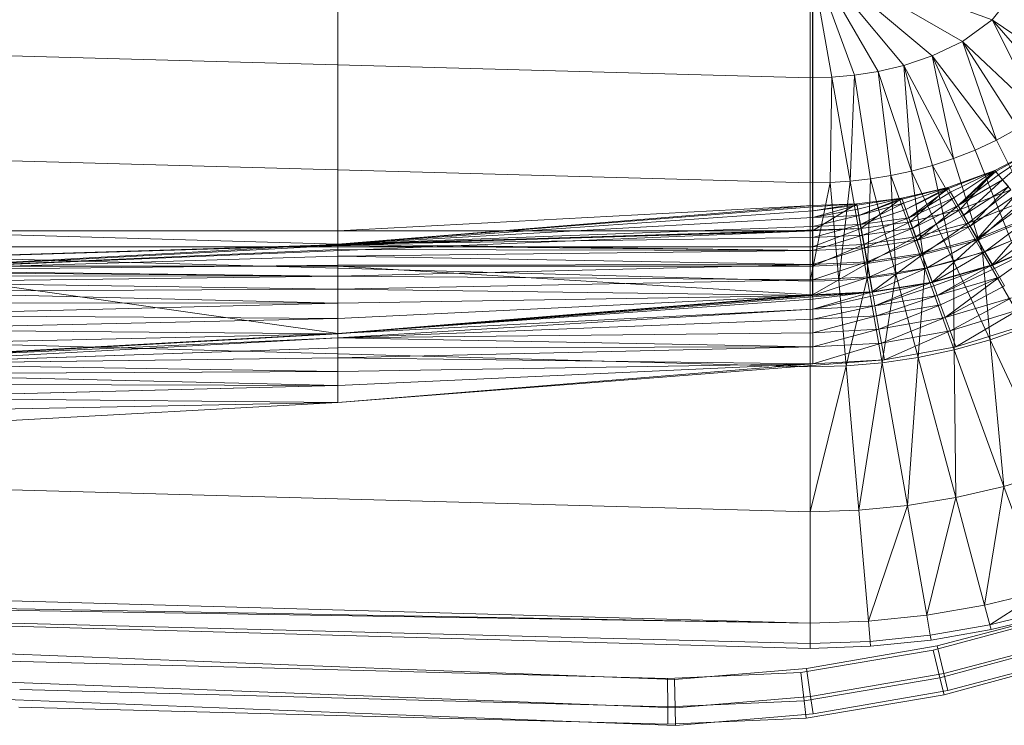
# Model space of a CAD drawing. Header units: metres. Extents: x 397.7 to 427.5, y 12.7 to 28.4.
# Tile 86 of 139: x 407.872 to 408.111, y 27.045 to 27.215. Entities that reach past the tile are written whole.
import ezdxf

# ---------------------------------------------------------------- set-up
doc = ezdxf.new("R2010")
doc.units = ezdxf.units.M
doc.layers.add('A-DETL-____-MBND', color=7, linetype='Continuous', lineweight=18)

# ---------------------------------------------------------------- blocks, each defined once
blk = doc.blocks.new('Family - Inodor P2-153136-05_CLI_AIGUA_P2')
at = {"layer": 'A-DETL-____-MBND', "color": 253, "true_color": 0xaaaaaa}
for p, q in [((0.39665, 0.13288), (0.39665, 0.26697)), ((0.39665, 0.13288), (0.39665, 0.26697)), ((0.39665, 0.26697), (0.39665, 0.13288)), ((0.39665, 0.26697), (0.39665, 0.13288)), ((0.51154, 0.26697), (0.51154, 0.13288)), ((0.51154, 0.13288), (0.51154, 0.26697)), ((0.5116, 0.13894), (0.5116, 0.2609)), ((0.5116, 0.13894), (0.5116, 0.2609)), ((0.55503, 0.18387), (0.51095, 0.19991)), ((0.51095, 0.19991), (0.51095, 0.16986)), ((0.54779, 0.17865), (0.51095, 0.19991)), ((0.54048, 0.17514), (0.51095, 0.19991)), ((0.53366, 0.17286), (0.51095, 0.19991)), ((0.52742, 0.17139), (0.51095, 0.19991)), ((0.52166, 0.1705), (0.51095, 0.19991)), ((0.51623, 0.17001), (0.51095, 0.19991)), ((0.5608, 0.19112), (0.55503, 0.18387)), ((0.51095, 0.16986), (0.00127, 0.18393)), ((0.55503, 0.18387), (0.54779, 0.17865)), ((0.57592, 0.16962), (0.55503, 0.18387)), ((0.55503, 0.18387), (0.56637, 0.16111)), ((0.5713, 0.16507), (0.55503, 0.18387)), ((0.54779, 0.17865), (0.54048, 0.17514)), ((0.56637, 0.16111), (0.54779, 0.17865)), ((0.54779, 0.17865), (0.55607, 0.1548)), ((0.56126, 0.1577), (0.54779, 0.17865)), ((0.54048, 0.17514), (0.53366, 0.17286)), ((0.55607, 0.1548), (0.54048, 0.17514)), ((0.54048, 0.17514), (0.54568, 0.15031)), ((0.55086, 0.15235), (0.54048, 0.17514)), ((0.53366, 0.17286), (0.52742, 0.17139)), ((0.54568, 0.15031), (0.53366, 0.17286)), ((0.53366, 0.17286), (0.53549, 0.14729)), ((0.54056, 0.14864), (0.53366, 0.17286)), ((0.51623, 0.17001), (0.51095, 0.16986)), ((0.51095, 0.16986), (0.51095, 0.14444)), ((0.51623, 0.17001), (0.5158, 0.14455)), ((0.52166, 0.1705), (0.51623, 0.17001)), ((0.52066, 0.14488), (0.51623, 0.17001)), ((0.52166, 0.1705), (0.52066, 0.14488)), ((0.52742, 0.17139), (0.52166, 0.1705)), ((0.52555, 0.14543), (0.52166, 0.1705)), ((0.53549, 0.14729), (0.52742, 0.17139)), ((0.52742, 0.17139), (0.53049, 0.14623)), ((0.51095, 0.14444), (0.00127, 0.15852)), ((0.56126, 0.1577), (0.55607, 0.1548)), ((0.55607, 0.1548), (0.55086, 0.15235)), ((0.55567, 0.14741), (0.56699, 0.15344)), ((0.55567, 0.14741), (0.56699, 0.15344)), ((0.56699, 0.15344), (0.55567, 0.14741)), ((0.55567, 0.14741), (0.56699, 0.15344)), ((0.55587, 0.14717), (0.56699, 0.15344)), ((0.55587, 0.14717), (0.56699, 0.15344)), ((0.55607, 0.1548), (0.56654, 0.13366)), ((0.5565, 0.14641), (0.56699, 0.15344)), ((0.5565, 0.14641), (0.56699, 0.15344)), ((0.55753, 0.14519), (0.56699, 0.15344)), ((0.55753, 0.14519), (0.56699, 0.15344)), ((0.54568, 0.15031), (0.54056, 0.14864)), ((0.55086, 0.15235), (0.54568, 0.15031)), ((0.54568, 0.15031), (0.55265, 0.12769)), ((0.55086, 0.15235), (0.55962, 0.13041)), ((0.54056, 0.14864), (0.53549, 0.14729)), ((0.55265, 0.12769), (0.54056, 0.14864)), ((0.54056, 0.14864), (0.54567, 0.12547)), ((0.52555, 0.14543), (0.52066, 0.14488)), ((0.52555, 0.14543), (0.52479, 0.12141)), ((0.53049, 0.14623), (0.52555, 0.14543)), ((0.53173, 0.12235), (0.52555, 0.14543)), ((0.53549, 0.14729), (0.53049, 0.14623)), ((0.53869, 0.1237), (0.53049, 0.14623)), ((0.53049, 0.14623), (0.53173, 0.12235)), ((0.54567, 0.12547), (0.53549, 0.14729)), ((0.53549, 0.14729), (0.53869, 0.1237)), ((0.54428, 0.14332), (0.55567, 0.14741)), ((0.54428, 0.14332), (0.55567, 0.14741)), ((0.55567, 0.14741), (0.54428, 0.14332)), ((0.54428, 0.14332), (0.55567, 0.14741)), ((0.54444, 0.14305), (0.55567, 0.14741)), ((0.54444, 0.14305), (0.55567, 0.14741)), ((0.54493, 0.1422), (0.55567, 0.14741)), ((0.54493, 0.1422), (0.55567, 0.14741)), ((0.54573, 0.14081), (0.55567, 0.14741)), ((0.54573, 0.14081), (0.55567, 0.14741)), ((0.54681, 0.13893), (0.55567, 0.14741)), ((0.54681, 0.13893), (0.55567, 0.14741)), ((0.55587, 0.14717), (0.54681, 0.13893)), ((0.54681, 0.13893), (0.55587, 0.14717)), ((0.5565, 0.14641), (0.54681, 0.13893)), ((0.54681, 0.13893), (0.5565, 0.14641)), ((0.54726, 0.13804), (0.55567, 0.14741)), ((0.54726, 0.13804), (0.55567, 0.14741)), ((0.55952, 0.14272), (0.55567, 0.14741)), ((0.55952, 0.14272), (0.55567, 0.14741)), ((0.55587, 0.14717), (0.55567, 0.14741)), ((0.55587, 0.14717), (0.55567, 0.14741)), ((0.5565, 0.14641), (0.55587, 0.14717)), ((0.5565, 0.14641), (0.55587, 0.14717)), ((0.55753, 0.14519), (0.5565, 0.14641)), ((0.55753, 0.14519), (0.5565, 0.14641)), ((0.5158, 0.14455), (0.51095, 0.14444)), ((0.5158, 0.14455), (0.51095, 0.12067)), ((0.51095, 0.12067), (0.51095, 0.14444)), ((0.52066, 0.14488), (0.5158, 0.14455)), ((0.51787, 0.12085), (0.5158, 0.14455)), ((0.52066, 0.14488), (0.51787, 0.12085)), ((0.52479, 0.12141), (0.52066, 0.14488)), ((0.53313, 0.14076), (0.54428, 0.14332)), ((0.53313, 0.14076), (0.54428, 0.14332)), ((0.53313, 0.14076), (0.54428, 0.14332)), ((0.53313, 0.14076), (0.54428, 0.14332)), ((0.53324, 0.14047), (0.54428, 0.14332)), ((0.53324, 0.14047), (0.54428, 0.14332)), ((0.53358, 0.13955), (0.54428, 0.14332)), ((0.53358, 0.13955), (0.54428, 0.14332)), ((0.53412, 0.13804), (0.54428, 0.14332)), ((0.53412, 0.13804), (0.54428, 0.14332)), ((0.54444, 0.14305), (0.53412, 0.13804)), ((0.53412, 0.13804), (0.54444, 0.14305)), ((0.53487, 0.136), (0.54444, 0.14305)), ((0.53487, 0.136), (0.54444, 0.14305)), ((0.53515, 0.13505), (0.54428, 0.14332)), ((0.53515, 0.13505), (0.54428, 0.14332)), ((0.54726, 0.13804), (0.54428, 0.14332)), ((0.54726, 0.13804), (0.54428, 0.14332)), ((0.54444, 0.14305), (0.54428, 0.14332)), ((0.54444, 0.14305), (0.54428, 0.14332)), ((0.54493, 0.1422), (0.54444, 0.14305)), ((0.54493, 0.1422), (0.54444, 0.14305)), ((0.55753, 0.14519), (0.54681, 0.13893)), ((0.54681, 0.13893), (0.55753, 0.14519)), ((0.54815, 0.13662), (0.55753, 0.14519)), ((0.54815, 0.13662), (0.55753, 0.14519)), ((0.55892, 0.14353), (0.54815, 0.13662)), ((0.54815, 0.13662), (0.55892, 0.14353)), ((0.5497, 0.13393), (0.55892, 0.14353)), ((0.5497, 0.13393), (0.55892, 0.14353)), ((0.55892, 0.14353), (0.55753, 0.14519)), ((0.55892, 0.14353), (0.55753, 0.14519)), ((0.52228, 0.13938), (0.53313, 0.14076)), ((0.52228, 0.13938), (0.53313, 0.14076)), ((0.53313, 0.14076), (0.52228, 0.13938)), ((0.52228, 0.13938), (0.53313, 0.14076)), ((0.52233, 0.13907), (0.53313, 0.14076)), ((0.52233, 0.13907), (0.53313, 0.14076)), ((0.5225, 0.13811), (0.53313, 0.14076)), ((0.5225, 0.13811), (0.53313, 0.14076)), ((0.52278, 0.13653), (0.53313, 0.14076)), ((0.52278, 0.13653), (0.53313, 0.14076)), ((0.52327, 0.1334), (0.53313, 0.14076)), ((0.52327, 0.1334), (0.53313, 0.14076)), ((0.53515, 0.13505), (0.53313, 0.14076)), ((0.53515, 0.13505), (0.53313, 0.14076)), ((0.53324, 0.14047), (0.53313, 0.14076)), ((0.53324, 0.14047), (0.53313, 0.14076)), ((0.54493, 0.1422), (0.53487, 0.136)), ((0.53487, 0.136), (0.54493, 0.1422)), ((0.54573, 0.14081), (0.53487, 0.136)), ((0.53487, 0.136), (0.54573, 0.14081)), ((0.53578, 0.13349), (0.54573, 0.14081)), ((0.53578, 0.13349), (0.54573, 0.14081)), ((0.54573, 0.14081), (0.54493, 0.1422)), ((0.54573, 0.14081), (0.54493, 0.1422)), ((0.54681, 0.13893), (0.54573, 0.14081)), ((0.54681, 0.13893), (0.54573, 0.14081)), ((0.55952, 0.14272), (0.54726, 0.13804)), ((0.54726, 0.13804), (0.55952, 0.14272)), ((0.54726, 0.13804), (0.55952, 0.14272)), ((0.54921, 0.13467), (0.55952, 0.14272)), ((0.54921, 0.13467), (0.55952, 0.14272)), ((0.56065, 0.14147), (0.5497, 0.13393)), ((0.5497, 0.13393), (0.56065, 0.14147)), ((0.55142, 0.13096), (0.56065, 0.14147)), ((0.55142, 0.13096), (0.56065, 0.14147)), ((0.39665, 0.13288), (0.5116, 0.13894)), ((0.39665, 0.13288), (0.5116, 0.13894)), ((0.5116, 0.13894), (0.39665, 0.1296)), ((0.39665, 0.13288), (0.5116, 0.13894)), ((0.39665, 0.13288), (0.5116, 0.13894)), ((0.39665, 0.1296), (0.5116, 0.13894)), ((0.39665, 0.1296), (0.5116, 0.13894)), ((0.5116, 0.13863), (0.39665, 0.1296)), ((0.39665, 0.1296), (0.5116, 0.13863)), ((0.51154, 0.13288), (0.52228, 0.13938)), ((0.51154, 0.13288), (0.52228, 0.13938)), ((0.5116, 0.13894), (0.51154, 0.13288)), ((0.51154, 0.13288), (0.5116, 0.13894)), ((0.51154, 0.13288), (0.5116, 0.13894)), ((0.5116, 0.13894), (0.52228, 0.13938)), ((0.5116, 0.13894), (0.52228, 0.13938)), ((0.5116, 0.13894), (0.52228, 0.13938)), ((0.5116, 0.13765), (0.52228, 0.13938)), ((0.5116, 0.13863), (0.52228, 0.13938)), ((0.5116, 0.13894), (0.52228, 0.13938)), ((0.5116, 0.13765), (0.52228, 0.13938)), ((0.5116, 0.13863), (0.52228, 0.13938)), ((0.52233, 0.13907), (0.5116, 0.13765)), ((0.5116, 0.13605), (0.52233, 0.13907)), ((0.5116, 0.13605), (0.52233, 0.13907)), ((0.5116, 0.13765), (0.52233, 0.13907)), ((0.5116, 0.13863), (0.5116, 0.13894)), ((0.5116, 0.13863), (0.5116, 0.13894)), ((0.5116, 0.13765), (0.5116, 0.13863)), ((0.5116, 0.13765), (0.5116, 0.13863)), ((0.52327, 0.1334), (0.52228, 0.13938)), ((0.52327, 0.1334), (0.52228, 0.13938)), ((0.52233, 0.13907), (0.52228, 0.13938)), ((0.52233, 0.13907), (0.52228, 0.13938)), ((0.5225, 0.13811), (0.52233, 0.13907)), ((0.5225, 0.13811), (0.52233, 0.13907)), ((0.53324, 0.14047), (0.52278, 0.13653)), ((0.52278, 0.13653), (0.53324, 0.14047)), ((0.53358, 0.13955), (0.52278, 0.13653)), ((0.52278, 0.13653), (0.53358, 0.13955)), ((0.52316, 0.13439), (0.53358, 0.13955)), ((0.52316, 0.13439), (0.53358, 0.13955)), ((0.53358, 0.13955), (0.53324, 0.14047)), ((0.53358, 0.13955), (0.53324, 0.14047)), ((0.53412, 0.13804), (0.53358, 0.13955)), ((0.53412, 0.13804), (0.53358, 0.13955)), ((0.54681, 0.13893), (0.53578, 0.13349)), ((0.53578, 0.13349), (0.54681, 0.13893)), ((0.53684, 0.13057), (0.54681, 0.13893)), ((0.53684, 0.13057), (0.54681, 0.13893)), ((0.54815, 0.13662), (0.54681, 0.13893)), ((0.54815, 0.13662), (0.54681, 0.13893)), ((0.56202, 0.13974), (0.54921, 0.13467)), ((0.54921, 0.13467), (0.56202, 0.13974)), ((0.56264, 0.1391), (0.55142, 0.13096)), ((0.55142, 0.13096), (0.56264, 0.1391)), ((0.55155, 0.13062), (0.56202, 0.13974)), ((0.55155, 0.13062), (0.56202, 0.13974)), ((0.5116, 0.13765), (0.39665, 0.1296)), ((0.39665, 0.1296), (0.5116, 0.13765)), ((0.5116, 0.13605), (0.39665, 0.1296)), ((0.39665, 0.1296), (0.5116, 0.13605)), ((0.5225, 0.13811), (0.5116, 0.13605)), ((0.5116, 0.13605), (0.5225, 0.13811)), ((0.5116, 0.13605), (0.5116, 0.13765)), ((0.5116, 0.13605), (0.5116, 0.13765)), ((0.52278, 0.13653), (0.5116, 0.13605)), ((0.5116, 0.13388), (0.52278, 0.13653)), ((0.5116, 0.13605), (0.52278, 0.13653)), ((0.5116, 0.13388), (0.52278, 0.13653)), ((0.5116, 0.13388), (0.5116, 0.13605)), ((0.5116, 0.13388), (0.5116, 0.13605)), ((0.52278, 0.13653), (0.5225, 0.13811)), ((0.52278, 0.13653), (0.5225, 0.13811)), ((0.52316, 0.13439), (0.52278, 0.13653)), ((0.52316, 0.13439), (0.52278, 0.13653)), ((0.53412, 0.13804), (0.52316, 0.13439)), ((0.52316, 0.13439), (0.53412, 0.13804)), ((0.53487, 0.136), (0.52316, 0.13439)), ((0.52316, 0.13439), (0.53487, 0.136)), ((0.52362, 0.13176), (0.53487, 0.136)), ((0.52362, 0.13176), (0.53487, 0.136)), ((0.53487, 0.136), (0.53412, 0.13804)), ((0.53487, 0.136), (0.53412, 0.13804)), ((0.53578, 0.13349), (0.53487, 0.136)), ((0.53578, 0.13349), (0.53487, 0.136)), ((0.54726, 0.13804), (0.53515, 0.13505)), ((0.53515, 0.13505), (0.54726, 0.13804)), ((0.53515, 0.13505), (0.54726, 0.13804)), ((0.53648, 0.13139), (0.54726, 0.13804)), ((0.53648, 0.13139), (0.54726, 0.13804)), ((0.54815, 0.13662), (0.53684, 0.13057)), ((0.53684, 0.13057), (0.54815, 0.13662)), ((0.54921, 0.13467), (0.54726, 0.13804)), ((0.54921, 0.13467), (0.54726, 0.13804)), ((0.5497, 0.13393), (0.54815, 0.13662)), ((0.5497, 0.13393), (0.54815, 0.13662)), ((0.56484, 0.13647), (0.55142, 0.13096)), ((0.55142, 0.13096), (0.56484, 0.13647)), ((0.56503, 0.13616), (0.55155, 0.13062)), ((0.55155, 0.13062), (0.56503, 0.13616)), ((0.55325, 0.12779), (0.56484, 0.13647)), ((0.55325, 0.12779), (0.56484, 0.13647)), ((0.55504, 0.12458), (0.56503, 0.13616)), ((0.55504, 0.12458), (0.56503, 0.13616)), ((0.51095, 0.12067), (0.00127, 0.13475)), ((0.5116, 0.13388), (0.39665, 0.1296)), ((0.39665, 0.1296), (0.5116, 0.13388)), ((0.52316, 0.13439), (0.5116, 0.13388)), ((0.5116, 0.1312), (0.52316, 0.13439)), ((0.5116, 0.13388), (0.52316, 0.13439)), ((0.5116, 0.1312), (0.52316, 0.13439)), ((0.5116, 0.1312), (0.5116, 0.13388)), ((0.5116, 0.1312), (0.5116, 0.13388)), ((0.52362, 0.13176), (0.52316, 0.13439)), ((0.52362, 0.13176), (0.52316, 0.13439)), ((0.53515, 0.13505), (0.52327, 0.1334)), ((0.52327, 0.1334), (0.53515, 0.13505)), ((0.52327, 0.1334), (0.53515, 0.13505)), ((0.53578, 0.13349), (0.52362, 0.13176)), ((0.52362, 0.13176), (0.53578, 0.13349)), ((0.52395, 0.12956), (0.53515, 0.13505)), ((0.52395, 0.12956), (0.53515, 0.13505)), ((0.52416, 0.1287), (0.53578, 0.13349)), ((0.52416, 0.1287), (0.53578, 0.13349)), ((0.53648, 0.13139), (0.53515, 0.13505)), ((0.53648, 0.13139), (0.53515, 0.13505)), ((0.53684, 0.13057), (0.53578, 0.13349)), ((0.53684, 0.13057), (0.53578, 0.13349)), ((0.54921, 0.13467), (0.53648, 0.13139)), ((0.53648, 0.13139), (0.54921, 0.13467)), ((0.5497, 0.13393), (0.53684, 0.13057)), ((0.53684, 0.13057), (0.5497, 0.13393)), ((0.53802, 0.12735), (0.5497, 0.13393)), ((0.53802, 0.12735), (0.5497, 0.13393)), ((0.53808, 0.127), (0.54921, 0.13467)), ((0.53808, 0.127), (0.54921, 0.13467)), ((0.55155, 0.13062), (0.54921, 0.13467)), ((0.55155, 0.13062), (0.54921, 0.13467)), ((0.55142, 0.13096), (0.5497, 0.13393)), ((0.55142, 0.13096), (0.5497, 0.13393)), ((0.5672, 0.13367), (0.55325, 0.12779)), ((0.55325, 0.12779), (0.5672, 0.13367)), ((0.55513, 0.12452), (0.5672, 0.13367)), ((0.55513, 0.12452), (0.5672, 0.13367)), ((0.52327, 0.1334), (0.00127, 0.11723)), ((0.00187, 0.11726), (0.52327, 0.1334)), ((0.00187, 0.11726), (0.52327, 0.1334)), ((0.00187, 0.11726), (0.51154, 0.13288)), ((0.00187, 0.11726), (0.51154, 0.13288)), ((0.39665, 0.13288), (0.28176, 0.13288)), ((0.39665, 0.1296), (0.28176, 0.13288)), ((0.39665, 0.13288), (0.28176, 0.13288)), ((0.39665, 0.1296), (0.28176, 0.13288)), ((0.28176, 0.12326), (0.51154, 0.13288)), ((0.28176, 0.12326), (0.51154, 0.13288)), ((0.28176, 0.13288), (0.39665, 0.13288)), ((0.39665, 0.13288), (0.28176, 0.13288)), ((0.51154, 0.13288), (0.39665, 0.13288)), ((0.39665, 0.1296), (0.39665, 0.13288)), ((0.51154, 0.13288), (0.39665, 0.13288)), ((0.51154, 0.13288), (0.39665, 0.1296)), ((0.51154, 0.13288), (0.39665, 0.13288)), ((0.39665, 0.1296), (0.51154, 0.13288)), ((0.51154, 0.13288), (0.39665, 0.13288)), ((0.39665, 0.13288), (0.39665, 0.12899)), ((0.51154, 0.13288), (0.39665, 0.13288)), ((0.39665, 0.12899), (0.39665, 0.13288)), ((0.5116, 0.1312), (0.39665, 0.1296)), ((0.39665, 0.1296), (0.5116, 0.1312)), ((0.52327, 0.1334), (0.51154, 0.13288)), ((0.51154, 0.13288), (0.52327, 0.1334)), ((0.51154, 0.13288), (0.52327, 0.1334)), ((0.51154, 0.12899), (0.52327, 0.1334)), ((0.51154, 0.13288), (0.52327, 0.1334)), ((0.51154, 0.12899), (0.52327, 0.1334)), ((0.51154, 0.12899), (0.51154, 0.13288)), ((0.51154, 0.13288), (0.51154, 0.12899)), ((0.52362, 0.13176), (0.5116, 0.1312)), ((0.5116, 0.1281), (0.52362, 0.13176)), ((0.5116, 0.1312), (0.52362, 0.13176)), ((0.5116, 0.1281), (0.52362, 0.13176)), ((0.5116, 0.1281), (0.5116, 0.1312)), ((0.5116, 0.1281), (0.5116, 0.1312)), ((0.52395, 0.12956), (0.52327, 0.1334)), ((0.52395, 0.12956), (0.52327, 0.1334)), ((0.52416, 0.1287), (0.52362, 0.13176)), ((0.52416, 0.1287), (0.52362, 0.13176)), ((0.53648, 0.13139), (0.52395, 0.12956)), ((0.52395, 0.12956), (0.53648, 0.13139)), ((0.52476, 0.12496), (0.53648, 0.13139)), ((0.52476, 0.12496), (0.53648, 0.13139)), ((0.53808, 0.127), (0.53648, 0.13139)), ((0.53808, 0.127), (0.53648, 0.13139)), ((0.39665, 0.1296), (0.28176, 0.12326)), ((0.28176, 0.12326), (0.39665, 0.1296)), ((0.28176, 0.12326), (0.39665, 0.1296)), ((0.28176, 0.12326), (0.39665, 0.1296)), ((0.39665, 0.12929), (0.28176, 0.12326)), ((0.28176, 0.12326), (0.39665, 0.12929)), ((0.28176, 0.12899), (0.39665, 0.12899)), ((0.39665, 0.12899), (0.28176, 0.12899)), ((0.5116, 0.1281), (0.39665, 0.1296)), ((0.5116, 0.1281), (0.39665, 0.1296)), ((0.39665, 0.12929), (0.39665, 0.1296)), ((0.39665, 0.12929), (0.39665, 0.1296)), ((0.5116, 0.1281), (0.39665, 0.12929)), ((0.5116, 0.1281), (0.39665, 0.12929)), ((0.39665, 0.12831), (0.39665, 0.12929)), ((0.39665, 0.12831), (0.39665, 0.12929)), ((0.39665, 0.12899), (0.51154, 0.12899)), ((0.39665, 0.12899), (0.39665, 0.12431)), ((0.51154, 0.12899), (0.39665, 0.12899)), ((0.39665, 0.12431), (0.39665, 0.12899)), ((0.52395, 0.12956), (0.51154, 0.12899)), ((0.51154, 0.12431), (0.52395, 0.12956)), ((0.51154, 0.12899), (0.52395, 0.12956)), ((0.51154, 0.12431), (0.52395, 0.12956)), ((0.51154, 0.12431), (0.51154, 0.12899)), ((0.51154, 0.12899), (0.51154, 0.12431)), ((0.52416, 0.1287), (0.5116, 0.1281)), ((0.5116, 0.12467), (0.52416, 0.1287)), ((0.5116, 0.1281), (0.52416, 0.1287)), ((0.5116, 0.12467), (0.52416, 0.1287)), ((0.52476, 0.12496), (0.52395, 0.12956)), ((0.52476, 0.12496), (0.52395, 0.12956)), ((0.53684, 0.13057), (0.52416, 0.1287)), ((0.52416, 0.1287), (0.53684, 0.13057)), ((0.52475, 0.12532), (0.52416, 0.1287)), ((0.52475, 0.12532), (0.52416, 0.1287)), ((0.52475, 0.12532), (0.53684, 0.13057)), ((0.52475, 0.12532), (0.53684, 0.13057)), ((0.53802, 0.12735), (0.53684, 0.13057)), ((0.53802, 0.12735), (0.53684, 0.13057)), ((0.55142, 0.13096), (0.53802, 0.12735)), ((0.53802, 0.12735), (0.55142, 0.13096)), ((0.55155, 0.13062), (0.53808, 0.127)), ((0.53808, 0.127), (0.55155, 0.13062)), ((0.53927, 0.12391), (0.55142, 0.13096)), ((0.53927, 0.12391), (0.55142, 0.13096)), ((0.54047, 0.12044), (0.55155, 0.13062)), ((0.54047, 0.12044), (0.55155, 0.13062)), ((0.55325, 0.12779), (0.55142, 0.13096)), ((0.55325, 0.12779), (0.55142, 0.13096)), ((0.55504, 0.12458), (0.55155, 0.13062)), ((0.55504, 0.12458), (0.55155, 0.13062)), ((0.55962, 0.13041), (0.55265, 0.12769)), ((0.56951, 0.13081), (0.55504, 0.12458)), ((0.55504, 0.12458), (0.56951, 0.13081)), ((0.56962, 0.13078), (0.55513, 0.12452)), ((0.55558, 0.12374), (0.56951, 0.13081)), ((0.55558, 0.12374), (0.56951, 0.13081)), ((0.55681, 0.12161), (0.56951, 0.13081)), ((0.55681, 0.12161), (0.56951, 0.13081)), ((0.39665, 0.12831), (0.28176, 0.12326)), ((0.28176, 0.12326), (0.39665, 0.12831)), ((0.39665, 0.12671), (0.28176, 0.12326)), ((0.28176, 0.12326), (0.39665, 0.12671)), ((0.5116, 0.1281), (0.39665, 0.12831)), ((0.5116, 0.1281), (0.39665, 0.12831)), ((0.39665, 0.12671), (0.39665, 0.12831)), ((0.39665, 0.12671), (0.39665, 0.12831)), ((0.5116, 0.1281), (0.39665, 0.12671)), ((0.39665, 0.12671), (0.5116, 0.1281)), ((0.5116, 0.12467), (0.39665, 0.12671)), ((0.5116, 0.12467), (0.39665, 0.12671)), ((0.39665, 0.12454), (0.39665, 0.12671)), ((0.39665, 0.12454), (0.39665, 0.12671)), ((0.5116, 0.12467), (0.5116, 0.1281)), ((0.5116, 0.12467), (0.5116, 0.1281)), ((0.53802, 0.12735), (0.52475, 0.12532)), ((0.52475, 0.12532), (0.53802, 0.12735)), ((0.53808, 0.127), (0.52476, 0.12496)), ((0.52476, 0.12496), (0.53808, 0.127)), ((0.52539, 0.12172), (0.53802, 0.12735)), ((0.52539, 0.12172), (0.53802, 0.12735)), ((0.52597, 0.11809), (0.53808, 0.127)), ((0.52597, 0.11809), (0.53808, 0.127)), ((0.53927, 0.12391), (0.53802, 0.12735)), ((0.53927, 0.12391), (0.53802, 0.12735)), ((0.54047, 0.12044), (0.53808, 0.127)), ((0.54047, 0.12044), (0.53808, 0.127)), ((0.55325, 0.12779), (0.53927, 0.12391)), ((0.53927, 0.12391), (0.55325, 0.12779)), ((0.54056, 0.12037), (0.55325, 0.12779)), ((0.54056, 0.12037), (0.55325, 0.12779)), ((0.55265, 0.12769), (0.54567, 0.12547)), ((0.56314, 0.10952), (0.55265, 0.12769)), ((0.55265, 0.12769), (0.55451, 0.1065)), ((0.55513, 0.12452), (0.55325, 0.12779)), ((0.55513, 0.12452), (0.55325, 0.12779)), ((0.39665, 0.12454), (0.28176, 0.12326)), ((0.28176, 0.12326), (0.39665, 0.12454)), ((0.28176, 0.12431), (0.39665, 0.12431)), ((0.39665, 0.12431), (0.28176, 0.12431)), ((0.39665, 0.10799), (0.28176, 0.12431)), ((0.39665, 0.10799), (0.28176, 0.12431)), ((0.5116, 0.12467), (0.39665, 0.12454)), ((0.39665, 0.12186), (0.5116, 0.12467)), ((0.39665, 0.12454), (0.5116, 0.12467)), ((0.39665, 0.12186), (0.5116, 0.12467)), ((0.39665, 0.12186), (0.39665, 0.12454)), ((0.39665, 0.12186), (0.39665, 0.12454)), ((0.39665, 0.12431), (0.51154, 0.12431)), ((0.39665, 0.12431), (0.39665, 0.10799)), ((0.51154, 0.12431), (0.39665, 0.12431)), ((0.51154, 0.11733), (0.39665, 0.12431)), ((0.51154, 0.11733), (0.39665, 0.12431)), ((0.39665, 0.10799), (0.39665, 0.12431)), ((0.52476, 0.12496), (0.51154, 0.12431)), ((0.51154, 0.11733), (0.52476, 0.12496)), ((0.51154, 0.12431), (0.52476, 0.12496)), ((0.51154, 0.11733), (0.52476, 0.12496)), ((0.51154, 0.11733), (0.51154, 0.12431)), ((0.51154, 0.12431), (0.51154, 0.11733)), ((0.52475, 0.12532), (0.5116, 0.12467)), ((0.5116, 0.12101), (0.52475, 0.12532)), ((0.5116, 0.12467), (0.52475, 0.12532)), ((0.5116, 0.12101), (0.52475, 0.12532)), ((0.5116, 0.12101), (0.5116, 0.12467)), ((0.5116, 0.12101), (0.5116, 0.12467)), ((0.52539, 0.12172), (0.52475, 0.12532)), ((0.52539, 0.12172), (0.52475, 0.12532)), ((0.52597, 0.11809), (0.52476, 0.12496)), ((0.52597, 0.11809), (0.52476, 0.12496)), ((0.53927, 0.12391), (0.52539, 0.12172)), ((0.52539, 0.12172), (0.53927, 0.12391)), ((0.52605, 0.11801), (0.53927, 0.12391)), ((0.52605, 0.11801), (0.53927, 0.12391)), ((0.54567, 0.12547), (0.53869, 0.1237)), ((0.54056, 0.12037), (0.53927, 0.12391)), ((0.54056, 0.12037), (0.53927, 0.12391)), ((0.55504, 0.12458), (0.54047, 0.12044)), ((0.54047, 0.12044), (0.55504, 0.12458)), ((0.55513, 0.12452), (0.54056, 0.12037)), ((0.54086, 0.11952), (0.55504, 0.12458)), ((0.54086, 0.11952), (0.55504, 0.12458)), ((0.5417, 0.11721), (0.55504, 0.12458)), ((0.5417, 0.11721), (0.55504, 0.12458)), ((0.55451, 0.1065), (0.54567, 0.12547)), ((0.54567, 0.12547), (0.54583, 0.10408)), ((0.55558, 0.12374), (0.55504, 0.12458)), ((0.55558, 0.12374), (0.55504, 0.12458)), ((0.39665, 0.12186), (0.28176, 0.12326)), ((0.39665, 0.12186), (0.28176, 0.12326)), ((0.39665, 0.12186), (0.28176, 0.12295)), ((0.39665, 0.12186), (0.28176, 0.12295)), ((0.39665, 0.12186), (0.28176, 0.12197)), ((0.39665, 0.12186), (0.28176, 0.12197)), ((0.39665, 0.12186), (0.28176, 0.12037)), ((0.28176, 0.12037), (0.39665, 0.12186)), ((0.5116, 0.12101), (0.39665, 0.12186)), ((0.5116, 0.12101), (0.39665, 0.12186)), ((0.39665, 0.11876), (0.39665, 0.12186)), ((0.39665, 0.11876), (0.39665, 0.12186)), ((0.52539, 0.12172), (0.5116, 0.12101)), ((0.5116, 0.11724), (0.52539, 0.12172)), ((0.5116, 0.12101), (0.52539, 0.12172)), ((0.5116, 0.11724), (0.52539, 0.12172)), ((0.53173, 0.12235), (0.52479, 0.12141)), ((0.52605, 0.11801), (0.52539, 0.12172)), ((0.52605, 0.11801), (0.52539, 0.12172)), ((0.53173, 0.12235), (0.5284, 0.10094)), ((0.53869, 0.1237), (0.53173, 0.12235)), ((0.53712, 0.10224), (0.53173, 0.12235)), ((0.53869, 0.1237), (0.53712, 0.10224)), ((0.54583, 0.10408), (0.53869, 0.1237)), ((0.55558, 0.12374), (0.5417, 0.11721)), ((0.5417, 0.11721), (0.55558, 0.12374)), ((0.55681, 0.12161), (0.5417, 0.11721)), ((0.5417, 0.11721), (0.55681, 0.12161)), ((0.54253, 0.11492), (0.55681, 0.12161)), ((0.54253, 0.11492), (0.55681, 0.12161)), ((0.54366, 0.11184), (0.55681, 0.12161)), ((0.54366, 0.11184), (0.55681, 0.12161)), ((0.55681, 0.12161), (0.55558, 0.12374)), ((0.55681, 0.12161), (0.55558, 0.12374)), ((0.55803, 0.1195), (0.55681, 0.12161)), ((0.55803, 0.1195), (0.55681, 0.12161)), ((0.39665, 0.11876), (0.28176, 0.12037)), ((0.39665, 0.11876), (0.28176, 0.12037)), ((0.5116, 0.12101), (0.39665, 0.11876)), ((0.39665, 0.11876), (0.5116, 0.12101)), ((0.51787, 0.12085), (0.51095, 0.12067)), ((0.51095, 0.09991), (0.51095, 0.12067)), ((0.5116, 0.11724), (0.5116, 0.12101)), ((0.5116, 0.11724), (0.5116, 0.12101)), ((0.52479, 0.12141), (0.51787, 0.12085)), ((0.51968, 0.10017), (0.51787, 0.12085)), ((0.52479, 0.12141), (0.51968, 0.10017)), ((0.5284, 0.10094), (0.52479, 0.12141)), ((0.54047, 0.12044), (0.52597, 0.11809)), ((0.52597, 0.11809), (0.54047, 0.12044)), ((0.54056, 0.12037), (0.52605, 0.11801)), ((0.5262, 0.11712), (0.54047, 0.12044)), ((0.5262, 0.11712), (0.54047, 0.12044)), ((0.52662, 0.1147), (0.54047, 0.12044)), ((0.52662, 0.1147), (0.54047, 0.12044)), ((0.54086, 0.11952), (0.52662, 0.1147)), ((0.52662, 0.1147), (0.54086, 0.11952)), ((0.54086, 0.11952), (0.54047, 0.12044)), ((0.54086, 0.11952), (0.54047, 0.12044)), ((0.5417, 0.11721), (0.54086, 0.11952)), ((0.5417, 0.11721), (0.54086, 0.11952)), ((0.55803, 0.1195), (0.54366, 0.11184)), ((0.54366, 0.11184), (0.55803, 0.1195)), ((0.39665, 0.11876), (0.28176, 0.11819)), ((0.28176, 0.11819), (0.39665, 0.11876)), ((0.39665, 0.11533), (0.28176, 0.11819)), ((0.39665, 0.11533), (0.28176, 0.11819)), ((0.5116, 0.11724), (0.39665, 0.11876)), ((0.39665, 0.11533), (0.39665, 0.11876)), ((0.5116, 0.11724), (0.39665, 0.11876)), ((0.39665, 0.11533), (0.39665, 0.11876)), ((0.39665, 0.1079), (0.52605, 0.11801)), ((0.51154, 0.11733), (0.39665, 0.10799)), ((0.39665, 0.10799), (0.51154, 0.11733)), ((0.5116, 0.11724), (0.39665, 0.11533)), ((0.39665, 0.1079), (0.5116, 0.11724)), ((0.39665, 0.11167), (0.5116, 0.11724)), ((0.39665, 0.11533), (0.5116, 0.11724)), ((0.39665, 0.1079), (0.5116, 0.11724)), ((0.39665, 0.11167), (0.5116, 0.11724)), ((0.52597, 0.11809), (0.51154, 0.11733)), ((0.51154, 0.11733), (0.52597, 0.11809)), ((0.5116, 0.11634), (0.51154, 0.11733)), ((0.5116, 0.11634), (0.51154, 0.11733)), ((0.5116, 0.11634), (0.52597, 0.11809)), ((0.5116, 0.11388), (0.52597, 0.11809)), ((0.5116, 0.11388), (0.52597, 0.11809)), ((0.5116, 0.11634), (0.52597, 0.11809)), ((0.52605, 0.11801), (0.5116, 0.11724)), ((0.5116, 0.11724), (0.52605, 0.11801)), ((0.5262, 0.11712), (0.5116, 0.11388)), ((0.5116, 0.11388), (0.5262, 0.11712)), ((0.5262, 0.11712), (0.52597, 0.11809)), ((0.5262, 0.11712), (0.52597, 0.11809)), ((0.52662, 0.1147), (0.5262, 0.11712)), ((0.52662, 0.1147), (0.5262, 0.11712)), ((0.5417, 0.11721), (0.52662, 0.1147)), ((0.52662, 0.1147), (0.5417, 0.11721)), ((0.52705, 0.1123), (0.5417, 0.11721)), ((0.52705, 0.1123), (0.5417, 0.11721)), ((0.54253, 0.11492), (0.5417, 0.11721)), ((0.54253, 0.11492), (0.5417, 0.11721)), ((0.39665, 0.11533), (0.28176, 0.11552)), ((0.39665, 0.11533), (0.28176, 0.11552)), ((0.39665, 0.11533), (0.28176, 0.11242)), ((0.28176, 0.11242), (0.39665, 0.11533)), ((0.5116, 0.11634), (0.39665, 0.10799)), ((0.39665, 0.10799), (0.5116, 0.11634)), ((0.39665, 0.11167), (0.39665, 0.11533)), ((0.39665, 0.11167), (0.39665, 0.11533)), ((0.5116, 0.11388), (0.5116, 0.11634)), ((0.5116, 0.11388), (0.5116, 0.11634)), ((0.52662, 0.1147), (0.5116, 0.11388)), ((0.5116, 0.11145), (0.52662, 0.1147)), ((0.5116, 0.11388), (0.52662, 0.1147)), ((0.5116, 0.11145), (0.52662, 0.1147)), ((0.52705, 0.1123), (0.52662, 0.1147)), ((0.52705, 0.1123), (0.52662, 0.1147)), ((0.54253, 0.11492), (0.52705, 0.1123)), ((0.52705, 0.1123), (0.54253, 0.11492)), ((0.52762, 0.10907), (0.54253, 0.11492)), ((0.52762, 0.10907), (0.54253, 0.11492)), ((0.54366, 0.11184), (0.54253, 0.11492)), ((0.54366, 0.11184), (0.54253, 0.11492)), ((0.55967, 0.11666), (0.54366, 0.11184)), ((0.54366, 0.11184), (0.55967, 0.11666)), ((0.54482, 0.10863), (0.55967, 0.11666)), ((0.54482, 0.10863), (0.55967, 0.11666)), ((0.51095, 0.09991), (0.00127, 0.11399)), ((0.39665, 0.11167), (0.28176, 0.11242)), ((0.39665, 0.11167), (0.28176, 0.11242)), ((0.5116, 0.11388), (0.39665, 0.10799)), ((0.39665, 0.10799), (0.5116, 0.11388)), ((0.3967, 0.10699), (0.5116, 0.11388)), ((0.3967, 0.10699), (0.5116, 0.11388)), ((0.5116, 0.11145), (0.5116, 0.11388)), ((0.5116, 0.11145), (0.5116, 0.11388)), ((0.52705, 0.1123), (0.5116, 0.11145)), ((0.5116, 0.10817), (0.52705, 0.1123)), ((0.5116, 0.11145), (0.52705, 0.1123)), ((0.5116, 0.10817), (0.52705, 0.1123)), ((0.52762, 0.10907), (0.52705, 0.1123)), ((0.52762, 0.10907), (0.52705, 0.1123)), ((0.56138, 0.1137), (0.54482, 0.10863)), ((0.54482, 0.10863), (0.56138, 0.1137)), ((0.54623, 0.10478), (0.56138, 0.1137)), ((0.54623, 0.10478), (0.56138, 0.1137)), ((0.39665, 0.11167), (0.28176, 0.10898)), ((0.28176, 0.10898), (0.39665, 0.11167)), ((0.39665, 0.1079), (0.39665, 0.11167)), ((0.39665, 0.1079), (0.39665, 0.11167)), ((0.5116, 0.11145), (0.3967, 0.10699)), ((0.3967, 0.10699), (0.5116, 0.11145)), ((0.5116, 0.10817), (0.5116, 0.11145)), ((0.5116, 0.10817), (0.5116, 0.11145)), ((0.54366, 0.11184), (0.52762, 0.10907)), ((0.52762, 0.10907), (0.54366, 0.11184)), ((0.52821, 0.1057), (0.54366, 0.11184)), ((0.52821, 0.1057), (0.54366, 0.11184)), ((0.54482, 0.10863), (0.54366, 0.11184)), ((0.54482, 0.10863), (0.54366, 0.11184)), ((0.56343, 0.11016), (0.54623, 0.10478)), ((0.39665, 0.10799), (0.28175, 0.10165)), ((0.28175, 0.10165), (0.39665, 0.10799)), ((0.39665, 0.1079), (0.28176, 0.10898)), ((0.39665, 0.1079), (0.28176, 0.10898)), ((0.39665, 0.1079), (0.28176, 0.10533)), ((0.28176, 0.10156), (0.39665, 0.1079)), ((0.28176, 0.10533), (0.39665, 0.1079)), ((0.3967, 0.10699), (0.39665, 0.10799)), ((0.3967, 0.10699), (0.39665, 0.10799)), ((0.5116, 0.10817), (0.3967, 0.10699)), ((0.3967, 0.10699), (0.5116, 0.10817)), ((0.52762, 0.10907), (0.5116, 0.10817)), ((0.5116, 0.10475), (0.52762, 0.10907)), ((0.5116, 0.10817), (0.52762, 0.10907)), ((0.5116, 0.10475), (0.52762, 0.10907)), ((0.5116, 0.10475), (0.5116, 0.10817)), ((0.5116, 0.10475), (0.5116, 0.10817)), ((0.52821, 0.1057), (0.52762, 0.10907)), ((0.52821, 0.1057), (0.52762, 0.10907)), ((0.54482, 0.10863), (0.52821, 0.1057)), ((0.52821, 0.1057), (0.54482, 0.10863)), ((0.52893, 0.10167), (0.54482, 0.10863)), ((0.52893, 0.10167), (0.54482, 0.10863)), ((0.54623, 0.10478), (0.54482, 0.10863)), ((0.54623, 0.10478), (0.54482, 0.10863)), ((0.56314, 0.10952), (0.55451, 0.1065)), ((0.3967, 0.10699), (0.28175, 0.10165)), ((0.28175, 0.10165), (0.3967, 0.10699)), ((0.28181, 0.10065), (0.3967, 0.10699)), ((0.28181, 0.10065), (0.3967, 0.10699)), ((0.5116, 0.10475), (0.3967, 0.10699)), ((0.5116, 0.10475), (0.3967, 0.10699)), ((0.3967, 0.10454), (0.3967, 0.10699)), ((0.3967, 0.10454), (0.3967, 0.10699)), ((0.52821, 0.1057), (0.5116, 0.10475)), ((0.5116, 0.10065), (0.52821, 0.1057)), ((0.5116, 0.10475), (0.52821, 0.1057)), ((0.5116, 0.10065), (0.52821, 0.1057)), ((0.52893, 0.10167), (0.52821, 0.1057)), ((0.52893, 0.10167), (0.52821, 0.1057)), ((0.55451, 0.1065), (0.54583, 0.10408)), ((0.5694, 0.07457), (0.55451, 0.1065)), ((0.55451, 0.1065), (0.55786, 0.07104)), ((0.3967, 0.10454), (0.28181, 0.10065)), ((0.28181, 0.10065), (0.3967, 0.10454)), ((0.5116, 0.10475), (0.3967, 0.10454)), ((0.3967, 0.1021), (0.5116, 0.10475)), ((0.3967, 0.10454), (0.5116, 0.10475)), ((0.3967, 0.1021), (0.5116, 0.10475)), ((0.3967, 0.1021), (0.3967, 0.10454)), ((0.3967, 0.1021), (0.3967, 0.10454)), ((0.5116, 0.10065), (0.5116, 0.10475)), ((0.5116, 0.10065), (0.5116, 0.10475)), ((0.54623, 0.10478), (0.52893, 0.10167)), ((0.54583, 0.10408), (0.53712, 0.10224)), ((0.55786, 0.07104), (0.54583, 0.10408)), ((0.54583, 0.10408), (0.54621, 0.06833)), ((0.3967, 0.1021), (0.28181, 0.10065)), ((0.28181, 0.10065), (0.3967, 0.1021)), ((0.3967, 0.09882), (0.28181, 0.10065)), ((0.3967, 0.09882), (0.28181, 0.10065)), ((0.5116, 0.10065), (0.3967, 0.1021)), ((0.5116, 0.10065), (0.3967, 0.1021)), ((0.3967, 0.09882), (0.3967, 0.1021)), ((0.3967, 0.09882), (0.3967, 0.1021)), ((0.5116, 0.10065), (0.3967, 0.09882)), ((0.3967, 0.0954), (0.5116, 0.10065)), ((0.3967, 0.09882), (0.5116, 0.10065)), ((0.3967, 0.0954), (0.5116, 0.10065)), ((0.39671, 0.09131), (0.52893, 0.10167)), ((0.39671, 0.09131), (0.5116, 0.10065)), ((0.39671, 0.09131), (0.5116, 0.10065)), ((0.51968, 0.10017), (0.51095, 0.09991)), ((0.51968, 0.10017), (0.51095, 0.06488)), ((0.52893, 0.10167), (0.5116, 0.10065)), ((0.5116, 0.10065), (0.52893, 0.10167)), ((0.5284, 0.10094), (0.51968, 0.10017)), ((0.52273, 0.06526), (0.51968, 0.10017)), ((0.5284, 0.10094), (0.52273, 0.06526)), ((0.53712, 0.10224), (0.5284, 0.10094)), ((0.53449, 0.06641), (0.5284, 0.10094)), ((0.53712, 0.10224), (0.53449, 0.06641)), ((0.54621, 0.06833), (0.53712, 0.10224)), ((0.3967, 0.09882), (0.28181, 0.0982)), ((0.28181, 0.0982), (0.3967, 0.09882)), ((0.3967, 0.0954), (0.28181, 0.0982)), ((0.3967, 0.0954), (0.28181, 0.0982)), ((0.3967, 0.0954), (0.3967, 0.09882)), ((0.3967, 0.0954), (0.3967, 0.09882)), ((0.51095, 0.06488), (0.51095, 0.09991)), ((0.3967, 0.0954), (0.28181, 0.09576)), ((0.3967, 0.0954), (0.28181, 0.09576)), ((0.3967, 0.0954), (0.28181, 0.09248)), ((0.28181, 0.09248), (0.3967, 0.0954)), ((0.39671, 0.09131), (0.3967, 0.0954)), ((0.39671, 0.09131), (0.3967, 0.0954)), ((0.39671, 0.09131), (0.28181, 0.09248)), ((0.39671, 0.09131), (0.28181, 0.09248)), ((0.39671, 0.09131), (0.28181, 0.08906)), ((0.28181, 0.08497), (0.39671, 0.09131)), ((0.28181, 0.08906), (0.39671, 0.09131)), ((0.51095, 0.06488), (0.00127, 0.07896)), ((0.5694, 0.07457), (0.55786, 0.07104)), ((0.55786, 0.07104), (0.54621, 0.06833)), ((0.55786, 0.07104), (0.55318, 0.04232)), ((0.56708, 0.04571), (0.55786, 0.07104)), ((0.54621, 0.06833), (0.53449, 0.06641)), ((0.54621, 0.06833), (0.53917, 0.03991)), ((0.55318, 0.04232), (0.54621, 0.06833)), ((0.52273, 0.06526), (0.51095, 0.06488)), ((0.51095, 0.03799), (0.51095, 0.06488)), ((0.53449, 0.06641), (0.52273, 0.06526)), ((0.52508, 0.03847), (0.52273, 0.06526)), ((0.53449, 0.06641), (0.52508, 0.03847)), ((0.53917, 0.03991), (0.53449, 0.06641)), ((0.51095, 0.03799), (0.00127, 0.05207)), ((0.51095, 0.03799), (0.00127, 0.04712)), ((0.51095, 0.03799), (0.00127, 0.04594)), ((0.51095, 0.03305), (0.00127, 0.04594)), ((0.51095, 0.03186), (0.00127, 0.04594)), ((0.56708, 0.04571), (0.55318, 0.04232)), ((0.56708, 0.04571), (0.55446, 0.03754)), ((0.55318, 0.04232), (0.53917, 0.03991)), ((0.54169, 0.03244), (0.57262, 0.04061)), ((0.54169, 0.03244), (0.57262, 0.04061)), ((0.54169, 0.03244), (0.57262, 0.04061)), ((0.57262, 0.04061), (0.54169, 0.03244)), ((0.55446, 0.03754), (0.55318, 0.04232)), ((0.56877, 0.04106), (0.55446, 0.03754)), ((0.52508, 0.03847), (0.51095, 0.03799)), ((0.53917, 0.03991), (0.52508, 0.03847)), ((0.52551, 0.03354), (0.52508, 0.03847)), ((0.54002, 0.03504), (0.53917, 0.03991)), ((0.54073, 0.03138), (0.57194, 0.03989)), ((0.54073, 0.03138), (0.57194, 0.03989)), ((0.56917, 0.03995), (0.55477, 0.03639)), ((0.00056, 0.03582), (0.31998, 0.0287)), ((0.00056, 0.03582), (0.31998, 0.0287)), ((0.51095, 0.03799), (0.51095, 0.03305)), ((0.55446, 0.03754), (0.54002, 0.03504)), ((0.55477, 0.03639), (0.54023, 0.03387)), ((0.55477, 0.03639), (0.55446, 0.03754)), ((0.52551, 0.03354), (0.51095, 0.03305)), ((0.54002, 0.03504), (0.52551, 0.03354)), ((0.52561, 0.03236), (0.52551, 0.03354)), ((0.54023, 0.03387), (0.52561, 0.03236)), ((0.54023, 0.03387), (0.54002, 0.03504)), ((0.54235, 0.02471), (0.57421, 0.0334)), ((0.54235, 0.02471), (0.57421, 0.0334)), ((0.57486, 0.0341), (0.5433, 0.02577)), ((0.57486, 0.0341), (0.5433, 0.02577)), ((0.28722, 0.03169), (0.41372, 0.02678)), ((0.28722, 0.03169), (0.41372, 0.02678)), ((0.28722, 0.03169), (0.41372, 0.02678)), ((0.41372, 0.02678), (0.28722, 0.03169)), ((0.50874, 0.02599), (0.54073, 0.03138)), ((0.50874, 0.02599), (0.54073, 0.03138)), ((0.51011, 0.027), (0.54169, 0.03244)), ((0.51011, 0.027), (0.54169, 0.03244)), ((0.51011, 0.027), (0.54169, 0.03244)), ((0.54169, 0.03244), (0.51011, 0.027)), ((0.51095, 0.03305), (0.51095, 0.03186)), ((0.52561, 0.03236), (0.51095, 0.03186)), ((0.54073, 0.03138), (0.54235, 0.02471)), ((0.54235, 0.02471), (0.54073, 0.03138)), ((0.54169, 0.03244), (0.5433, 0.02577)), ((0.5433, 0.02577), (0.54169, 0.03244)), ((0.31998, 0.0287), (0.47644, 0.02458)), ((0.31998, 0.0287), (0.47644, 0.02458)), ((0.54336, 0.02059), (0.57561, 0.02938)), ((0.54336, 0.02059), (0.57561, 0.02938)), ((0.57625, 0.03008), (0.5443, 0.02165)), ((0.57625, 0.03008), (0.5443, 0.02165)), ((0.41372, 0.02678), (0.47814, 0.02433)), ((0.41372, 0.02678), (0.47814, 0.02433)), ((0.41372, 0.02678), (0.47814, 0.02433)), ((0.47814, 0.02433), (0.41372, 0.02678)), ((0.47814, 0.02433), (0.51011, 0.027)), ((0.47814, 0.02433), (0.51011, 0.027)), ((0.47814, 0.02433), (0.51011, 0.027)), ((0.51011, 0.027), (0.47814, 0.02433)), ((0.51011, 0.027), (0.51107, 0.02022)), ((0.51107, 0.02022), (0.51011, 0.027)), ((0.41343, 0.01995), (0.28693, 0.02486)), ((0.41343, 0.01995), (0.28693, 0.02486)), ((0.47644, 0.02458), (0.50874, 0.02599)), ((0.47644, 0.02458), (0.50874, 0.02599)), ((0.47644, 0.02458), (0.4765, 0.01774)), ((0.4765, 0.01774), (0.47644, 0.02458)), ((0.47814, 0.02433), (0.47831, 0.01748)), ((0.47831, 0.01748), (0.47814, 0.02433)), ((0.50874, 0.02599), (0.50954, 0.01918)), ((0.50954, 0.01918), (0.50874, 0.02599)), ((0.50954, 0.01918), (0.54235, 0.02471)), ((0.50954, 0.01918), (0.54235, 0.02471)), ((0.5433, 0.02577), (0.51107, 0.02022)), ((0.5433, 0.02577), (0.51107, 0.02022)), ((0.54235, 0.02471), (0.54336, 0.02059)), ((0.54336, 0.02059), (0.54235, 0.02471)), ((0.5433, 0.02577), (0.5443, 0.02165)), ((0.5443, 0.02165), (0.5433, 0.02577)), ((0.31971, 0.02187), (0.4765, 0.01774)), ((0.31971, 0.02187), (0.4765, 0.01774)), ((0.5443, 0.02165), (0.51167, 0.01602)), ((0.5443, 0.02165), (0.51167, 0.01602)), ((0.41325, 0.01573), (0.28674, 0.02064)), ((0.41325, 0.01573), (0.28674, 0.02064)), ((0.47831, 0.01748), (0.41343, 0.01995)), ((0.47831, 0.01748), (0.41343, 0.01995)), ((0.4765, 0.01774), (0.50954, 0.01918)), ((0.4765, 0.01774), (0.50954, 0.01918)), ((0.51107, 0.02022), (0.47831, 0.01748)), ((0.51107, 0.02022), (0.47831, 0.01748)), ((0.50954, 0.01918), (0.51003, 0.01497)), ((0.51003, 0.01497), (0.50954, 0.01918)), ((0.51003, 0.01497), (0.54336, 0.02059)), ((0.51003, 0.01497), (0.54336, 0.02059)), ((0.51107, 0.02022), (0.51167, 0.01602)), ((0.51167, 0.01602), (0.51107, 0.02022)), ((0.31954, 0.01764), (0.47654, 0.01351)), ((0.31954, 0.01764), (0.47654, 0.01351)), ((0.4765, 0.01774), (0.47654, 0.01351)), ((0.47654, 0.01351), (0.4765, 0.01774)), ((0.47831, 0.01748), (0.47842, 0.01324)), ((0.47842, 0.01324), (0.47831, 0.01748)), ((0.47842, 0.01324), (0.41325, 0.01573)), ((0.47842, 0.01324), (0.41325, 0.01573)), ((0.47654, 0.01351), (0.51003, 0.01497)), ((0.47654, 0.01351), (0.51003, 0.01497)), ((0.51167, 0.01602), (0.47842, 0.01324)), ((0.51167, 0.01602), (0.47842, 0.01324))]:
    blk.add_line(p, q, dxfattribs=at)
blk = doc.blocks.new('LONDR55-XX_ZZ-ARQ-CAA-M3D-Londres55_ifc-1-05_CLI_AIGUA_P2')
at = {"layer": 'A-DETL-____-MBND', "color": 253, "lineweight": 18, "true_color": 0xaaaaaa}
blk.add_blockref('Family - Inodor P2-153136-05_CLI_AIGUA_P2', (407.55268, 27.03126), dxfattribs=at)

msp = doc.modelspace()

# ---------------------------------------------------------------- block references
at = {"lineweight": 5}
msp.add_blockref('LONDR55-XX_ZZ-ARQ-CAA-M3D-Londres55_ifc-1-05_CLI_AIGUA_P2', (0, 0), dxfattribs=at)

doc.saveas('drawing.dxf')
